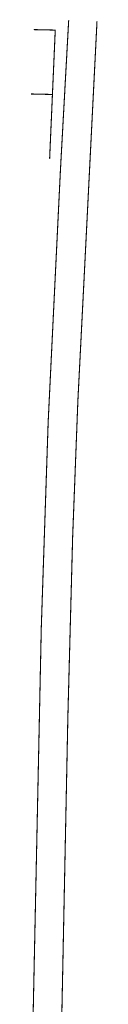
# Model space of a CAD drawing. Header units: metres. Extents: x 197743 to 198659, y 353932 to 354696.
# Tile 7 of 10: x 197757.34 to 197763.6, y 354493.13 to 354585.01. Entities that reach past the tile are written whole.
import ezdxf

# ---------------------------------------------------------------- set-up
doc = ezdxf.new("R2010")
doc.units = ezdxf.units.M
doc.linetypes.add('VW-1-1_STREEP', pattern=[2, 1, -1])
for name, color, linetype, lineweight in [('B-WE-VW-MARKERING_LANGS_STREEP_11-G', 252, 'VW-1-1_STREEP', 13), ('V-WE_VW-MARKERING_LANGS_STREEP_11-G', 10, 'VW-1-1_STREEP', 13), ('V-WE_VW-MARKERING_PLATEAUMARKERING-G', 10, 'Continuous', 13)]:
    doc.layers.add(name, color=color, linetype=linetype, lineweight=lineweight)

msp = doc.modelspace()

# ---------------------------------------------------------------- linework, layer by layer
at = {"layer": 'B-WE-VW-MARKERING_LANGS_STREEP_11-G', "flags": 128}
msp.add_lwpolyline([(197760.139, 354570.977, 0.1, 0.1, 0), (197758.995, 354547.483, 0.1, 0.1, 0), (197758.353, 354528.296, 0.1, 0.1, 0), (197757.551, 354490.206, 0, 0, 0)], format="xyseb", dxfattribs=at)
at = {"layer": 'B-WE-VW-MARKERING_LANGS_STREEP_11-G', "const_width": 0.1, "flags": 128}
msp.add_lwpolyline([(197760.228, 354490.138), (197760.833, 354519.981), (197761.279, 354536.762), (197761.766, 354549.438), (197762.347, 354560.873), (197762.848, 354570.841)], dxfattribs=at)
at = {"layer": 'V-WE_VW-MARKERING_LANGS_STREEP_11-G', "const_width": 0.1, "flags": 128}
for points in [[(197760.139, 354570.977), (197760.909, 354584.963)], [(197762.848, 354570.841), (197763.551, 354584.846)]]:
    msp.add_lwpolyline(points, dxfattribs=at)
at = {"layer": 'V-WE_VW-MARKERING_PLATEAUMARKERING-G', "const_width": 0.1}
for points in [[(197759.393, 354578.036), (197759.656, 354584.043), (197757.656, 354584.087)], [(197759.13, 354572.029), (197759.393, 354578.036), (197757.393, 354578.081)]]:
    msp.add_lwpolyline(points, dxfattribs=at)

doc.saveas('drawing.dxf')
